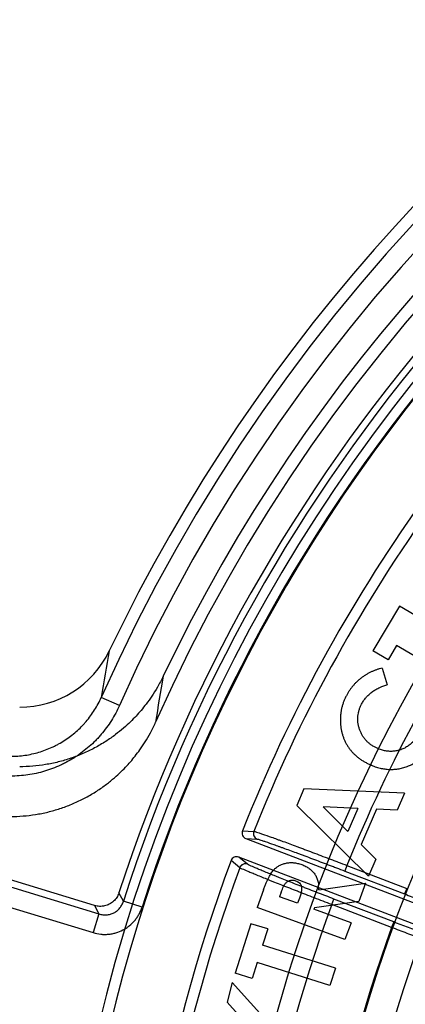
# Model space of a CAD drawing. Header units: millimetres. Extents: x 0 to 297, y 0 to 210.
# Tile 23 of 256: x 142.405 to 142.561, y 91.137 to 91.534. Entities that reach past the tile are written whole.
import ezdxf

# ---------------------------------------------------------------- set-up
doc = ezdxf.new("R2010")
doc.units = ezdxf.units.MM
doc.header["$LTSCALE"] = 16.335
doc.layers.get('0').update_dxf_attribs({"linetype": 'CONTINUOUS'})
doc.layers.add('01_GLOBAL', color=7, linetype='CONTINUOUS')
doc.layers.add('INTFCLR_144815', color=7, linetype='CONTINUOUS')

msp = doc.modelspace()

# ---------------------------------------------------------------- linework, layer by layer
at = {"color": 7, "linetype": 'Continuous'}
msp.add_circle((144.2368034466, 92.193132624), 3.04, dxfattribs=at)
at = {"color": 9, "linetype": 'Continuous'}
msp.add_arc((144.2368034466, 92.193132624), 3.001038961, 182.9674534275, 267.0325465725, dxfattribs=at)
at = {"layer": '01_GLOBAL', "color": 7, "linetype": 'Continuous'}
msp.add_circle((144.2368034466, 92.193132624), 3.08, dxfattribs=at)
at = {"layer": 'INTFCLR_144815', "color": 6, "linetype": 'Continuous'}
for p, q in [((142.5582535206, 91.2977275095), (142.5474997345, 91.2796925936)), ((142.5643745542, 91.2940793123), (142.5582535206, 91.2977275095)), ((142.5536207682, 91.2760443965), (142.5474997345, 91.2796925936)), ((142.5570705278, 91.28182961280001), (142.5536207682, 91.2760443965)), ((142.5835771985, 91.26602330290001), (142.5570705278, 91.28182961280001)), ((142.5512651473, 91.2726888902), (142.553203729, 91.2659649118)), ((142.5497116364, 91.2401659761), (142.5484259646, 91.2407633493)), ((142.5450601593, 91.2343904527), (142.5465243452, 91.23368811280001)), ((142.5197385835, 91.2239980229), (142.5168154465, 91.2172969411)), ((142.56031142, 91.22218918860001), (142.5197385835, 91.2239980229)), ((142.56031142, 91.22218918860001), (142.5573119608, 91.21532019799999)), ((142.5168154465, 91.2172969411), (142.545695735, 91.1887372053)), ((142.5374071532, 91.2068331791), (142.5275081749, 91.2166710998)), ((142.5414445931, 91.2160681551), (142.5275081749, 91.2166710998)), ((142.5414445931, 91.2160681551), (142.5374071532, 91.2068331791)), ((142.5489699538, 91.2157247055), (142.5427878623, 91.2015593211)), ((142.5573119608, 91.21532019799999), (142.5489699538, 91.2157247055)), ((142.4963545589, 91.2039211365), (142.5985844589, 91.16467875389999)), ((142.5487028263, 91.1956061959), (142.5427878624, 91.2015593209)), ((142.5957175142, 91.15721011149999), (142.4934768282, 91.19645663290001)), ((142.4353596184, 91.1769245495), (142.3762999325, 91.1949809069)), ((142.5487028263, 91.195606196), (142.545695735, 91.1887372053)), ((142.5257688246, 91.18327329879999), (142.5256587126, 91.18518827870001)), ((142.5257688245, 91.1832732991), (142.5445898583, 91.1858911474)), ((142.5445898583, 91.1858911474), (142.5418880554, 91.1785184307)), ((142.503452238, 91.1833038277), (142.5008343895, 91.1761448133)), ((142.5105883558, 91.18232690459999), (142.509909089, 91.1804722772)), ((142.51715969, 91.17781626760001), (142.509909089, 91.1804722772)), ((142.5362707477, 91.16317005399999), (142.5008343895, 91.1761448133)), ((142.5179305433, 91.1799380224), (142.51715969, 91.17781626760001)), ((142.5418880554, 91.1785184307), (142.5239676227, 91.1760379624)), ((142.5239676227, 91.1760379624), (142.5237386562, 91.1754121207)), ((142.5387435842, 91.1699169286), (142.5237386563, 91.1754121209)), ((142.498334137, 91.1695736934), (142.4920757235, 91.1496001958)), ((142.505119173, 91.1674443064), (142.498334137, 91.1695736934)), ((142.5387435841, 91.1699169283), (142.5362707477, 91.16317005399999)), ((142.505119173, 91.1674443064), (142.5030584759, 91.1608577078)), ((142.5324119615, 91.15166089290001), (142.5030584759, 91.1608577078)), ((142.5008680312, 91.1538818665), (142.4988607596, 91.1474708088)), ((142.5302215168, 91.14468505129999), (142.5008680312, 91.1538818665)), ((142.4988607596, 91.1474708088), (142.4920757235, 91.1496001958)), ((142.5324119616, 91.1516608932), (142.5302215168, 91.14468505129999)), ((142.4907950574, 91.1458052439), (142.4887572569, 91.13791353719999)), ((142.5056015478, 91.12947231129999), (142.4907950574, 91.1458052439)), ((142.4985417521, 91.12706816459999), (142.4887572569, 91.13791353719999))]:
    msp.add_line(p, q, dxfattribs=at)
at = {"layer": 'INTFCLR_144815', "color": 9, "linetype": 'Continuous'}
for p, q in [((142.4453896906, 91.2576211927), (142.4380802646, 91.2608719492)), ((142.4949820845, 91.20704541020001), (142.4995311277, 91.2068402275)), ((142.4963545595, 91.2039211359), (142.5008968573, 91.203710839)), ((142.4969906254, 91.1935744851), (142.4934768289, 91.1964566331)), ((142.3755631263, 91.1923489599), (142.4371337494, 91.1735249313)), ((142.4938832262, 91.1921668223), (142.4903678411, 91.1950572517)), ((142.5370463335, 91.1930709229), (142.5361863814, 91.1908306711)), ((142.5370463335, 91.1930709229), (142.5611361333, 91.1838237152)), ((142.5361863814, 91.1908306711), (142.5602761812, 91.1815834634)), ((142.3732529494, 91.1847927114), (142.4348235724, 91.16596868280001)), ((142.4469688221, 91.1786697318), (142.4451846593, 91.1820392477)), ((142.5611361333, 91.1838237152), (142.5602761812, 91.1815834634)), ((142.4353583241, 91.1769249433), (142.4371327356, 91.17352526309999)), ((142.454493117, 91.1762586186), (142.4469685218, 91.1786698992)), ((142.5309724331, 91.1772935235), (142.5318323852, 91.1795337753)), ((142.5550775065, 91.16804045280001), (142.5309724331, 91.1772935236)), ((142.5559374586, 91.17028070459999), (142.5318323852, 91.1795337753)), ((142.4371337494, 91.1735249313), (142.4348235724, 91.16596868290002)), ((142.5559374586, 91.17028070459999), (142.5550775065, 91.16804045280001))]:
    msp.add_line(p, q, dxfattribs=at)
at = {"layer": 'INTFCLR_144815', "color": 6, "linetype": 'Continuous'}
for centre, radius, start, end in [((143.076579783, 90.97690896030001), 0.7037433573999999, 313.9937911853, 154.5150993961), ((143.076579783, 90.97690896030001), 0.6797433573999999, 312.9543589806, 154.5144414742), ((143.076579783, 90.97690896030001), 0.6747273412, 71.6563998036, 156.0440844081), ((143.076579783, 90.97690896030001), 0.6638812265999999, 70.9981667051, 162.0018332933), ((143.076579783, 90.97690896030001), 0.6572577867, 108.7136429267, 257.7559644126), ((143.076579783, 90.97690896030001), 0.5288304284, 45.0000000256, 314.9999999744), ((143.076579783, 90.97690896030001), 0.5278840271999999, 44.999999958, 315.000000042), ((143.076579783, 90.97690896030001), 0.5271191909, 44.99999997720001, 315.0000000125), ((143.0769374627, 90.9761686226), 0.62608, 144.5520789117, 158.3604875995), ((142.4051893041, 91.2969195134), 0.0400112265, 270.0120030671, 334.5268850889), ((142.4972132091, 91.2061621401), 0.0023998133, 158.4017860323, 249.0354494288), ((142.4926154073, 91.194216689), 0.0023998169, 68.9646268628, 159.4948121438), ((143.0769374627, 90.9761686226), 0.62608, 159.5360679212, 203.3367082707)]:
    msp.add_arc(centre, radius, start, end, dxfattribs=at)
at = {"layer": 'INTFCLR_144815', "color": 9, "linetype": 'Continuous'}
for centre, radius, start, end in [((143.076579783, 90.97690896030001), 0.6987965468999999, 71.617857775, 156.0236179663), ((143.0765797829, 90.97690896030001), 0.6907968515, 71.6178577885, 156.0236179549), ((143.076579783, 90.97690896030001), 0.6611483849, 70.768222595, 162.2317774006), ((143.076579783, 90.97690896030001), 0.6528896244, 125.9035433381, 247.5002459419), ((143.0765797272, 90.9769089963), 0.5889772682, 125.9035433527, 247.5002459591), ((143.076579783, 90.97690896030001), 0.6532473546, 137.7076787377, 162.2317774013), ((143.0765797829, 90.97690896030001), 0.5550226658, 128.484146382, 209.9999999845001), ((143.0769374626, 90.9761686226), 0.6217776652, 144.6884762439, 158.2234804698), ((143.0765797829, 90.97690896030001), 0.5429069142, 138.4596802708, 165.5403197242), ((143.0769374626, 90.9761686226), 0.5818324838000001, 144.7941622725, 158.1121101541), ((143.1174845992, 91.15403566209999), 0.6877530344, 169.4710063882, 171.0634227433), ((143.1160654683, 91.15392292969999), 0.6632148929, 169.9734728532, 171.5944478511), ((142.5017611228, 91.2059505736), 0.0024008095, 158.2505300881, 248.8994679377), ((143.0769374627, 90.9761686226), 0.6217776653, 159.6723536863, 203.1995351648), ((142.49613422, 91.1913317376), 0.0024008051, 69.10037076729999, 159.6459068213), ((143.0769374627, 90.9761686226), 0.5818324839, 159.7769988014, 203.0866188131), ((143.0765797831, 90.97690896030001), 0.5554240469, 159.8720266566, 203.1279733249)]:
    msp.add_arc(centre, radius, start, end, dxfattribs=at)
at = {"layer": 'INTFCLR_144815', "color": 6, "linetype": 'Continuous'}
for points, knots in [([(142.5512651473, 91.2726888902), (142.5508773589, 91.2725910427), (142.5501040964, 91.2723959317), (142.548968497, 91.2720347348), (142.5478583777, 91.27162452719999), (142.5467806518, 91.27114983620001), (142.5457330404, 91.2706151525), (142.5447182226, 91.2700182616), (142.5437315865, 91.26936628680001), (142.5427704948, 91.2686676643), (142.5418514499, 91.2679149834), (142.5409824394, 91.26712039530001), (142.5401587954, 91.26629300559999), (142.5393906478, 91.26542096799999), (142.5386621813, 91.2645170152), (142.5379999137, 91.2635635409), (142.5373772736, 91.26257984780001), (142.5370045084, 91.2618965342), (142.5368173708, 91.2615534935)], [0, 0, 0, 0, 0.0637545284, 0.1271285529, 0.1898908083, 0.252369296, 0.3147740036, 0.3773156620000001, 0.4399795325, 0.5032626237, 0.5666781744, 0.6292711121, 0.6909385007, 0.7527178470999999, 0.8144825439, 0.8759254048, 0.937711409, 1, 1, 1, 1]), ([(142.4629796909, 91.26939136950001), (142.4622684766, 91.2678993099), (142.4608262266, 91.2651525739), (142.4585174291, 91.26143774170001), (142.4562896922, 91.2583154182), (142.4541688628, 91.2556692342), (142.4520412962, 91.25326889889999), (142.449718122, 91.2508931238), (142.4469771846, 91.24837900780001), (142.4436878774, 91.2457153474), (142.4397988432, 91.2429948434), (142.4354072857, 91.2404096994), (142.4306874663, 91.2381283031), (142.4257960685, 91.2362404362), (142.4207699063, 91.2347597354), (142.4156411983, 91.2336948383), (142.4104392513, 91.23305222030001), (142.4069448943, 91.2329089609), (142.4051978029, 91.2329089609)], [0, 0, 0, 0, 0.0688065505, 0.1289884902, 0.1819446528, 0.2283773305, 0.2700928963, 0.3154186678, 0.3666412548, 0.4248355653, 0.4914858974, 0.564026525, 0.6367310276, 0.7094675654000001, 0.7820398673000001, 0.8546078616, 0.9272723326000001, 1, 1, 1, 1]), ([(142.5429841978, 91.2581876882), (142.5432460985, 91.2586521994), (142.5437661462, 91.25957456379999), (142.5447260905, 91.2608372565), (142.5458068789, 91.2619929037), (142.5470294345, 91.2630245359), (142.5483780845, 91.26394611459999), (142.5498662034, 91.2647380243), (142.5514782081, 91.26543194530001), (142.5526199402, 91.2657845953), (142.553203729, 91.2659649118)], [0, 0, 0, 0, 0.1209075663, 0.2400821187, 0.3589485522, 0.4793823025, 0.6023770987, 0.7289638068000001, 0.8614141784, 1, 1, 1, 1]), ([(142.5368173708, 91.2615534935), (142.5366143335, 91.26114350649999), (142.5362108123, 91.26032868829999), (142.5356906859, 91.2590763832), (142.5352620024, 91.2578033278), (142.534918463, 91.2565107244), (142.5346558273, 91.25519835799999), (142.534493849, 91.253866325), (142.5343953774, 91.2525186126), (142.5344022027, 91.2511624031), (142.5344738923, 91.24981394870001), (142.5346336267, 91.24849295), (142.5348794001, 91.24720867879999), (142.5351997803, 91.24596184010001), (142.5355975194, 91.244749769), (142.5360777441, 91.2435730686), (142.5366456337, 91.2424352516), (142.537285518, 91.2413346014), (142.5380039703, 91.2402826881), (142.5387910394, 91.2392774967), (142.5396593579, 91.2383297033), (142.5405944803, 91.23742853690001), (142.5416102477, 91.2365896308), (142.5426846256, 91.23579065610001), (142.5438421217, 91.2350589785), (142.544650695, 91.2346151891), (142.5450601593, 91.2343904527)], [0, 0, 0, 0, 0.0433085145, 0.0860723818, 0.1282708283, 0.1703963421, 0.2126277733, 0.2548729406, 0.2973645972, 0.3404804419, 0.3831825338, 0.4251590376, 0.4663528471, 0.5068971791, 0.5469628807, 0.5870408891, 0.6271131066, 0.6672684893, 0.7074873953, 0.7476268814, 0.7880364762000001, 0.8290927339, 0.8704804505, 0.9126823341, 0.9557820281, 1, 1, 1, 1]), ([(142.5484259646, 91.2407633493), (142.5480345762, 91.2409796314), (142.5472660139, 91.2414043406), (142.5462095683, 91.24216243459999), (142.5452464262, 91.242985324), (142.5443970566, 91.2439011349), (142.54364508, 91.2448901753), (142.5429923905, 91.24595496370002), (142.5424488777, 91.24710237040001), (142.5420113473, 91.2483142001), (142.5416841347, 91.2495606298), (142.5414844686, 91.250815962), (142.5414050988, 91.2520634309), (142.5414590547, 91.2533067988), (142.5416448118, 91.2545444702), (142.5419586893, 91.25577440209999), (142.5424047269, 91.25699770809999), (142.5427887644, 91.25778635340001), (142.5429841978, 91.2581876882)], [0, 0, 0, 0, 0.065841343, 0.1292914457, 0.1912182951, 0.2522226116, 0.3129533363, 0.374031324, 0.435904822, 0.4997039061, 0.5636240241, 0.6255009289, 0.6867202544, 0.7475064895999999, 0.8085280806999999, 0.8708090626, 0.934255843, 1, 1, 1, 1]), ([(142.4014800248, 91.212836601), (142.4031679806, 91.212836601), (142.4065455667, 91.2129703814), (142.4115818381, 91.213571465), (142.4165589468, 91.2145701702), (142.4214415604, 91.2159602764), (142.4261965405, 91.2177318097), (142.4307952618, 91.21987330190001), (142.4351629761, 91.2223453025), (142.4391142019, 91.2250078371), (142.4425261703, 91.2276827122), (142.4453764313, 91.23022371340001), (142.447769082, 91.2326091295), (142.4498390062, 91.2348879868), (142.4517874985, 91.23724162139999), (142.453769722, 91.2398857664), (142.4558545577, 91.24300972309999), (142.4579958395, 91.2466959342), (142.4593242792, 91.24940702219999), (142.4599747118, 91.250870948)], [0, 0, 0, 0, 0.0686391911, 0.1372843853, 0.2060439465, 0.2748440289, 0.3435056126, 0.412168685, 0.4809133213, 0.5473740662, 0.6057245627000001, 0.657080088, 0.7025579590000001, 0.7430497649, 0.7822234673, 0.8267666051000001, 0.8773716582, 0.9348594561, 1, 1, 1, 1]), ([(142.5660334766, 91.2462814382), (142.5657359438, 91.2457567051), (142.5651501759, 91.2447236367), (142.5640605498, 91.2433351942), (142.5628294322, 91.24211404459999), (142.5616807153, 91.241250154), (142.5607102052, 91.2406520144), (142.559963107, 91.2402592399), (142.5592016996, 91.2399219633), (142.5584217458, 91.2396499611), (142.5576297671, 91.2394245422), (142.5568233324, 91.2392595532), (142.5560004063, 91.23914108), (142.5548835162, 91.23907269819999), (142.553466, 91.239131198), (142.551766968, 91.2394325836), (142.5505203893, 91.2398282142), (142.5498445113, 91.24010877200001), (142.5497116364, 91.2401659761)], [0, 0, 0, 0, 0.0938605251, 0.1847879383, 0.2739026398, 0.3633094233, 0.4079653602, 0.4513963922, 0.4946934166, 0.5375602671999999, 0.5799666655, 0.6228701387, 0.6656893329, 0.7093709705, 0.7970267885, 0.8859633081, 0.9774572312, 1, 1, 1, 1]), ([(142.5465243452, 91.23368811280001), (142.5466842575, 91.2336152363), (142.5474722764, 91.2332651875), (142.5489099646, 91.23273078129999), (142.5508509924, 91.2322198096), (142.5527878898, 91.23189816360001), (142.5547170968, 91.2317938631), (142.5566435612, 91.2318835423), (142.5585612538, 91.2321854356), (142.5604586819, 91.23268048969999), (142.5622947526, 91.2333629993), (142.5640413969, 91.23422109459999), (142.5656733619, 91.2352588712), (142.5671996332, 91.2364611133), (142.5686099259, 91.2378383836), (142.5699119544, 91.23938249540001), (142.5711096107, 91.24109629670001), (142.57179657, 91.2423365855), (142.5721468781, 91.2429690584)], [0, 0, 0, 0, 0.0174242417, 0.08549509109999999, 0.1517474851, 0.2161399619, 0.2797947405, 0.3429196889, 0.4069838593, 0.4718884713, 0.5370073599, 0.6008482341, 0.6644500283, 0.728379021, 0.7931222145, 0.8595165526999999, 0.92836187, 1, 1, 1, 1]), ([(142.503452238, 91.1833038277), (142.5036279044, 91.18377540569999), (142.5039656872, 91.1846821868), (142.504492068, 91.18597647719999), (142.5050189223, 91.1871513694), (142.5055343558, 91.1882123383), (142.5060436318, 91.18915377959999), (142.5065484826, 91.1899739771), (142.5070412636, 91.1906832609), (142.5075457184, 91.1912801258), (142.5080620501, 91.19179774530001), (142.508605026, 91.19225509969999), (142.5091792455, 91.1926680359), (142.5097816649, 91.19303786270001), (142.5104217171, 91.19334703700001), (142.5110855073, 91.19362918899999), (142.5117913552, 91.19384333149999), (142.5125183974, 91.19402914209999), (142.5132682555, 91.1941607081), (142.5140341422, 91.1942259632), (142.5148095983, 91.19424456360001), (142.5155948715, 91.1941943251), (142.5163909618, 91.194096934), (142.5171993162, 91.19393540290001), (142.5180170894, 91.1937136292), (142.5185574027, 91.1935265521), (142.5188311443, 91.1934317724)], [0, 0, 0, 0, 0.0712033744, 0.1369145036, 0.1976608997, 0.2533641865, 0.3037839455, 0.3490393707, 0.3895890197, 0.42586273, 0.4594621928, 0.4929244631, 0.526192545, 0.5594684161, 0.5927929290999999, 0.6266861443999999, 0.6614102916, 0.6970315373, 0.7328360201, 0.7689791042, 0.8057037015, 0.8424847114, 0.8802135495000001, 0.9191126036, 0.9590196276, 1, 1, 1, 1]), ([(142.5188311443, 91.1934317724), (142.5191152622, 91.1933239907), (142.5196739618, 91.193112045), (142.5204664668, 91.192729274), (142.5212000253, 91.19230591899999), (142.5218896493, 91.1918585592), (142.5225101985, 91.19135108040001), (142.5230873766, 91.1908164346), (142.5236112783, 91.19024348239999), (142.5240682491, 91.18962098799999), (142.5244725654, 91.1889641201), (142.5248275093, 91.18827122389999), (142.5251280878, 91.18753700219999), (142.5253565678, 91.18675716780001), (142.5255481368, 91.1859735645), (142.525627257, 91.1854442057), (142.5256587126, 91.18518827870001)], [0, 0, 0, 0, 0.08042565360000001, 0.1581518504, 0.2326746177, 0.3045981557, 0.3754988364, 0.4446009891, 0.5127910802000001, 0.5806877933, 0.6487313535, 0.7168115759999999, 0.7866062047, 0.8584129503, 0.9317698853, 1, 1, 1, 1]), ([(142.5105883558, 91.18232690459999), (142.5107453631, 91.1827403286), (142.5110326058, 91.18349668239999), (142.5114693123, 91.18451106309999), (142.5118811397, 91.18529727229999), (142.5122845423, 91.1858800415), (142.5126960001, 91.18631094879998), (142.5131351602, 91.18664148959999), (142.5136158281, 91.18689930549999), (142.5141352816, 91.1870711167), (142.5146772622, 91.18717241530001), (142.5152360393, 91.18718787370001), (142.5158066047, 91.18711265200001), (142.51617668, 91.1869912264), (142.51636594, 91.18692912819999)], [0, 0, 0, 0, 0.1571415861, 0.2874884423, 0.3922534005, 0.4720204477, 0.5385160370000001, 0.6030657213, 0.6665622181, 0.7314591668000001, 0.7967140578, 0.8618310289, 0.9293390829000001, 1, 1, 1, 1]), ([(142.51636594, 91.18692912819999), (142.5166640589, 91.18680294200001), (142.5172240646, 91.1865659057), (142.5179421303, 91.1860565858), (142.5184463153, 91.1854183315), (142.5187046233, 91.1848055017), (142.5188055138, 91.1842663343), (142.5188221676, 91.1838023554), (142.5188007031, 91.1832862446), (142.5187184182, 91.1827182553), (142.5185954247, 91.18209942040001), (142.5184255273, 91.1814242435), (142.5182061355, 91.1806950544), (142.5180246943, 91.1801966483), (142.5179305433, 91.1799380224)], [0, 0, 0, 0, 0.1175050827, 0.2207290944, 0.3162083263, 0.4094804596, 0.4593646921, 0.5149275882, 0.5778814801, 0.6469456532, 0.7233095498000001, 0.8072050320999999, 0.8999575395, 1, 1, 1, 1]), ([(142.4451846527, 91.1820393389), (142.4449724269, 91.1813860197), (142.4443806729, 91.180130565), (142.4430411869, 91.1785506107), (142.4413500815, 91.17736911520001), (142.4394145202, 91.1766733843), (142.4373661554, 91.176490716), (142.4360107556, 91.17672535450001), (142.4353596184, 91.1769245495)], [0, 0, 0, 0, 0.168196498, 0.3353770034, 0.5017472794, 0.6675397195, 0.8332726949, 1, 1, 1, 1]), ([(142.592600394, 91.1543417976), (142.5922870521, 91.15436126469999), (142.5916997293, 91.15458052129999), (142.5907373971, 91.1548659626), (142.58962537, 91.1552445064), (142.5882701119, 91.15570788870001), (142.5866828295, 91.1562659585), (142.5848710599, 91.1569110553), (142.5828462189, 91.1576408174), (142.5806300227, 91.1584470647), (142.5782415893, 91.1593232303), (142.5756957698, 91.16026344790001), (142.5730034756, 91.16126364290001), (142.5701860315, 91.1623159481), (142.5672739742, 91.1634092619), (142.5642912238, 91.1645345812), (142.5612596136, 91.1656831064), (142.5581816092, 91.16685391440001), (142.5561180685, 91.1676421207), (142.5550775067, 91.16804045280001)], [0, 0, 0, 0, 0.023573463, 0.046176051, 0.07570244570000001, 0.1116427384, 0.1537714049, 0.2020217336, 0.2560558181, 0.3153827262, 0.37910088, 0.4470834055, 0.5191622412, 0.5947582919, 0.6729127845, 0.7527245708, 0.8341351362, 0.9163375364, 1, 1, 1, 1])]:
    msp.add_open_spline(points, degree=3, knots=knots, dxfattribs=at)
at = {"layer": 'INTFCLR_144815', "color": 9, "linetype": 'Continuous'}
for points, knots in [([(142.401525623, 91.23710622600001), (142.4024926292, 91.23710626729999), (142.4044276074, 91.23717662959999), (142.408259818, 91.2375956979), (142.412962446, 91.23863344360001), (142.4170129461, 91.2401636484), (142.4196041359, 91.2414186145), (142.4213067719, 91.24232073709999), (142.4241835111, 91.2440503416), (142.427248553, 91.24637590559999), (142.4296895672, 91.248681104), (142.4310172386, 91.250078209), (142.4329235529, 91.25223535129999), (142.4354888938, 91.2557239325), (142.4373003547, 91.2591180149), (142.4380802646, 91.26087194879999)], [0, 0, 0, 0, 0.0629523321, 0.125914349, 0.2507892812, 0.3753151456, 0.4067215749, 0.4381986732, 0.5007235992, 0.6250883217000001, 0.6876526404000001, 0.7191419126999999, 0.7505277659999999, 0.8750390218, 1, 1, 1, 1]), ([(142.4453896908, 91.2576211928), (142.4444447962, 91.2554967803), (142.442271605, 91.2514363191), (142.4392151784, 91.2472754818), (142.4369170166, 91.24467475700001), (142.4353141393, 91.2429884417), (142.4323800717, 91.2402207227), (142.4287259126, 91.2374491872), (142.4252720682, 91.2353711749), (142.4232173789, 91.23428269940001), (142.4200898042, 91.2327689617), (142.4152613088, 91.2309486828), (142.4096328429, 91.2297014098), (142.4050053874, 91.2291950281), (142.4026882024, 91.22911113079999), (142.4015256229, 91.2291110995)], [0, 0, 0, 0, 0.1250000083, 0.2500000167, 0.2812500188, 0.3125000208, 0.375000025, 0.5000000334, 0.5625000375, 0.5937500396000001, 0.6250000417, 0.75000005, 0.8750000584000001, 0.9375000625, 1, 1, 1, 1]), ([(142.4995311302, 91.2068402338), (142.4999032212, 91.20681660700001), (142.5006010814, 91.20654517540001), (142.5017547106, 91.2061968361), (142.5037456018, 91.2055059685), (142.5061297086, 91.2046680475), (142.5084629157, 91.20382338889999), (142.5100256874, 91.2032540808), (142.5127105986, 91.2022707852), (142.5154972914, 91.20123798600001), (142.5183851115, 91.20015965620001), (142.5204933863, 91.1993699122), (142.524356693, 91.1979162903), (142.5282805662, 91.1964270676), (142.5317176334, 91.1951150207), (142.5340825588, 91.19421013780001), (142.535859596, 91.1935276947), (142.5370463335, 91.1930709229)], [0, 0, 0, 0, 0.0279837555, 0.0550480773, 0.09086709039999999, 0.1859173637, 0.2448497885, 0.2770812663, 0.3107560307, 0.4594551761, 0.5001403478, 0.5421208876, 0.6284306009, 0.8099494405, 0.8571262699, 0.9045587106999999, 1, 1, 1, 1]), ([(142.5008968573, 91.203710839), (142.5012472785, 91.2036945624), (142.5019055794, 91.203439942), (142.5029915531, 91.2031178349), (142.5048654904, 91.20247378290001), (142.5071083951, 91.20169125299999), (142.5093035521, 91.20090195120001), (142.5107737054, 91.2003696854), (142.5132993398, 91.19945001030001), (142.5159205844, 91.19848359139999), (142.5186367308, 91.197473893), (142.5206196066, 91.1967342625), (142.5242529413, 91.19537242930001), (142.5279432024, 91.19397710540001), (142.5311754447, 91.1927472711), (142.5333993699, 91.1918989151), (142.5350704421, 91.19125904), (142.5361863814, 91.1908306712)], [0, 0, 0, 0, 0.0280078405, 0.0550821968, 0.0909014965, 0.1859534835, 0.2448866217, 0.2771174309, 0.3107902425, 0.4594848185, 0.5001681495, 0.5421467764, 0.6284528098, 0.8099611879, 0.8571348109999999, 0.9045644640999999, 1, 1, 1, 1]), ([(142.5309724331, 91.1772935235), (142.528625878, 91.1781921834), (142.5251361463, 91.17953468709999), (142.521085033, 91.1811044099), (142.5188217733, 91.18198468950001), (142.5156142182, 91.1832355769), (142.5120111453, 91.1846499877), (142.5085097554, 91.1860374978), (142.5066563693, 91.18677609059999), (142.5042266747, 91.1877482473), (142.5019247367, 91.1886781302), (142.4997533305, 91.1895694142), (142.4985754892, 91.1900586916), (142.4969496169, 91.19072801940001), (142.4953320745, 91.1914847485), (142.4941790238, 91.19193230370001), (142.4938832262, 91.1921668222)], [0, 0, 0, 0, 0.1886056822, 0.2806510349, 0.3261033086, 0.3708818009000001, 0.5390686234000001, 0.6166387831, 0.6535769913, 0.6888224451, 0.8130659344, 0.8399309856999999, 0.8649890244, 0.9088292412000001, 0.9716661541, 1, 1, 1, 1]), ([(142.5318323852, 91.1795337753), (142.5296272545, 91.1803802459), (142.5263480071, 91.18164515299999), (142.5225414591, 91.18312469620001), (142.5204148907, 91.18395456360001), (142.5174010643, 91.1851339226), (142.5140156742, 91.18646756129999), (142.5107262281, 91.187776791), (142.5089850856, 91.1884738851), (142.5067025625, 91.1893915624), (142.5045403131, 91.1902699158), (142.5025008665, 91.19111221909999), (142.5013946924, 91.1915746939), (142.4998671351, 91.19220715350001), (142.4983505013, 91.1929251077), (142.4972652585, 91.1933492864), (142.4969906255, 91.193574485)], [0, 0, 0, 0, 0.1885945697, 0.2806336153, 0.3260840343, 0.3708606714, 0.5390402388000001, 0.6166068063, 0.653543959, 0.6887896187, 0.8130312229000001, 0.8398966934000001, 0.8649552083, 0.908795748, 0.9716424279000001, 1, 1, 1, 1]), ([(142.5602761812, 91.1815834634), (142.5612617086, 91.1812051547), (142.5632257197, 91.1804495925), (142.5661534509, 91.1793183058), (142.5690388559, 91.178198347), (142.5718604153, 91.1770980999), (142.5745971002, 91.1760257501), (142.5772293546, 91.17498895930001), (142.5797390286, 91.1739949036), (142.5821087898, 91.1730504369), (142.5843217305, 91.17216234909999), (142.5863618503, 91.17133699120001), (142.5882145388, 91.1705805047), (142.5898666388, 91.1698977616), (142.5913075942, 91.16929480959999), (142.5925243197, 91.1687724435), (142.5935160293, 91.16834480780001), (142.5943447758, 91.1679456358), (142.5948801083, 91.16773225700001), (142.5951030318, 91.1675484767)], [0, 0, 0, 0, 0.0843226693, 0.1680898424, 0.2507128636, 0.3315559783, 0.4099994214, 0.48549681, 0.55753727, 0.6256198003, 0.6892684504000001, 0.7480054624, 0.8014118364, 0.8491164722, 0.8908026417, 0.9261630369, 0.9549373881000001, 0.9769222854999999, 1, 1, 1, 1]), ([(142.4348235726, 91.16596868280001), (142.4358137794, 91.1656660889), (142.4373315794, 91.1653568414), (142.4393970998, 91.1652421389), (142.4409271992, 91.1653060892), (142.4424463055, 91.1655167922), (142.4444642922, 91.16600401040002), (142.446354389, 91.16676929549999), (142.4481325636, 91.1678140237), (142.4497993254, 91.1690321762), (142.4512509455, 91.17046043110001), (142.452502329, 91.1721167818), (142.4535699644, 91.17386216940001), (142.454176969, 91.1752727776), (142.454493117, 91.1762586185)], [0, 0, 0, 0, 0.1249999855, 0.1874999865, 0.2499999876, 0.3124999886, 0.3749999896, 0.4999999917, 0.5624999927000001, 0.6249999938, 0.7499999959, 0.8124999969, 0.8749999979, 1, 1, 1, 1]), ([(142.4371337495, 91.1735249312), (142.4376319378, 91.17335995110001), (142.4386558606, 91.1731261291), (142.4402227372, 91.17308237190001), (142.4417538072, 91.17335170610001), (142.4431941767, 91.173925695), (142.4444838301, 91.1747820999), (142.4455772, 91.17588850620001), (142.4464307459, 91.1771973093), (142.4468208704, 91.17816967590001), (142.4469686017, 91.1786698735)], [0, 0, 0, 0, 0.1269209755, 0.252138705, 0.3767078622, 0.5002605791, 0.6245030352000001, 0.7484491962, 0.8738620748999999, 1, 1, 1, 1]), ([(142.5912100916, 91.15740702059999), (142.5909208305, 91.1574196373), (142.5903791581, 91.1576197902), (142.5894947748, 91.1578781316), (142.588470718, 91.1582242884), (142.5872164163, 91.1586504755), (142.5857416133, 91.1591667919), (142.5840563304, 91.1597651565), (142.5821725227, 91.1604429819), (142.5801034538, 91.1611950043), (142.5778642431, 91.1620159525), (142.5754709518, 91.1628998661), (142.5729403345, 91.16384060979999), (142.5702896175, 91.16483177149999), (142.5675375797, 91.16586635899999), (142.5647049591, 91.1669365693), (142.5618134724, 91.168034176), (142.5588842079, 91.1691511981), (142.556921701, 91.16990288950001), (142.5559374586, 91.17028070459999)], [0, 0, 0, 0, 0.0231275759, 0.0451535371, 0.0739556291, 0.1093267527, 0.1510233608, 0.198750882, 0.2521830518, 0.3109402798, 0.3746024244, 0.4426883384, 0.5147332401, 0.5902585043, 0.6687402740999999, 0.7495811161, 0.8321331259, 0.9157872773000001, 1, 1, 1, 1])]:
    msp.add_open_spline(points, degree=3, knots=knots, dxfattribs=at)

doc.saveas('drawing.dxf')
